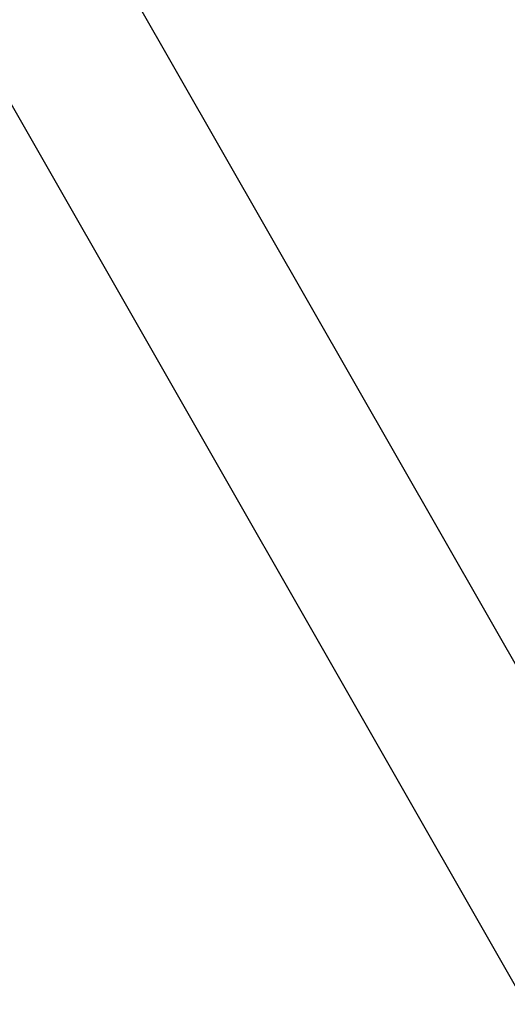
# Model space of a CAD drawing. Header units: millimetres. Extents: x -491 to 2059, y -393 to 795.
# Tile 21 of 42: x -299.49 to -291.2, y -103.45 to -86.7. Entities that reach past the tile are written whole.
import ezdxf

# ---------------------------------------------------------------- set-up
doc = ezdxf.new("R2010")
doc.units = ezdxf.units.MM
doc.header["$LTSCALE"] = 462.55
doc.layers.get('0').update_dxf_attribs({"linetype": 'CONTINUOUS'})
for name, color, linetype in [('DR1SM11A1001_ABL328', 7, 'CONTINUOUS'), ('DR1SM11P1003_PBL329', 7, 'CONTINUOUS'), ('왼쪽_14_VBL319', 7, 'CONTINUOUS')]:
    doc.layers.add(name, color=color, linetype=linetype)

# ---------------------------------------------------------------- blocks, each defined once
blk = doc.blocks.new('DR1SM11P1003_PBL329', base_point=(1776.57, 2961.64))
at = {"layer": 'DR1SM11P1003_PBL329', "color": 7}
for p, q in [((2160.13, 2664.4), (1796.31, 3301.09)), ((1776.57, 3280.8), (2164.77, 2601.46))]:
    blk.add_line(p, q, dxfattribs=at)
blk = doc.blocks.new('DR1SM11A1001_ABL328', base_point=(1776.57, 2966.64))
at = {"layer": 'DR1SM11P1003_PBL329'}
blk.add_blockref('DR1SM11P1003_PBL329', (1776.57, 2961.64), dxfattribs=at)
blk = doc.blocks.new('왼쪽_14_VBL319', base_point=(1776.57, 3006.64))
at = {"layer": 'DR1SM11A1001_ABL328'}
blk.add_blockref('DR1SM11A1001_ABL328', (1776.57, 2966.64), dxfattribs=at)
blk = doc.blocks.new('W1')
at = {"layer": '왼쪽_14_VBL319'}
blk.add_blockref('왼쪽_14_VBL319', (1776.5735, 3006.6379), dxfattribs=at)

msp = doc.modelspace()

# ---------------------------------------------------------------- block references
at = {"xscale": 0.1, "yscale": 0.1, "zscale": 0.1}
msp.add_blockref('W1', (-490.832, -392.534), dxfattribs=at)

doc.saveas('drawing.dxf')
